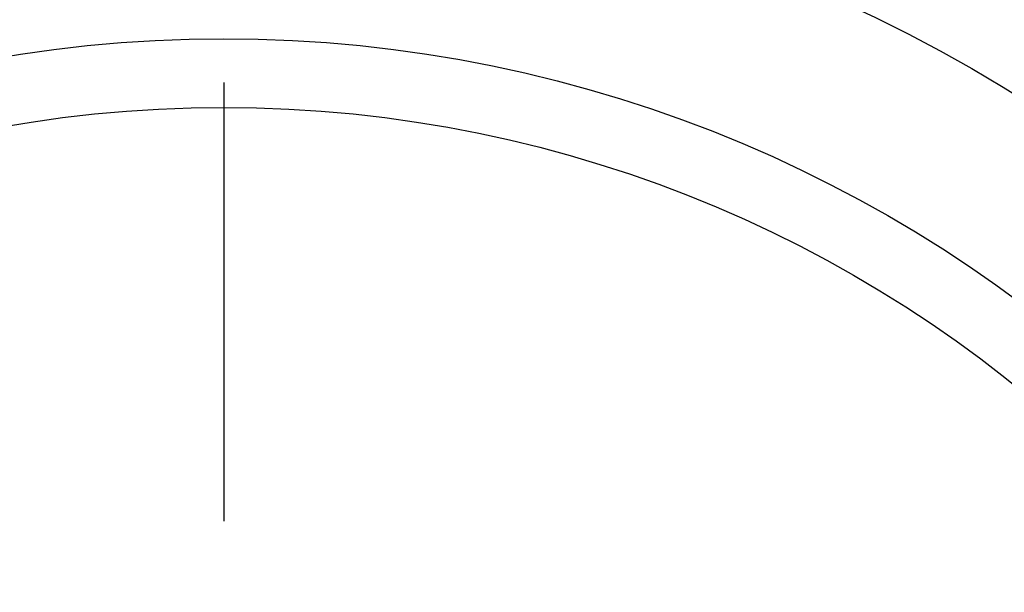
# Model space of a CAD drawing. Extents: x -108 to 250, y -107 to 250.
# Tile 4 of 12: x -8 to 31, y 31 to 54. Entities that reach past the tile are written whole.
import ezdxf

# ---------------------------------------------------------------- set-up
doc = ezdxf.new("R2010")
doc.units = 0
doc.header["$LTSCALE"] = 14
doc.linetypes.add('CENTER', pattern=[2, 1.25, -0.25, 0.25, -0.25])
doc.layers.get('0').update_dxf_attribs({"linetype": 'CONTINUOUS'})
doc.layers.add('CENTER', color=1, linetype='CENTER')

msp = doc.modelspace()

# ---------------------------------------------------------------- linework, layer by layer
for radius in [97.5, 60, 53.241, 50.5]:
    msp.add_circle((0, 0), radius)
at = {"layer": 'CENTER'}
msp.add_line((0, 107.5), (0, -107.5), dxfattribs=at)

doc.saveas('drawing.dxf')
